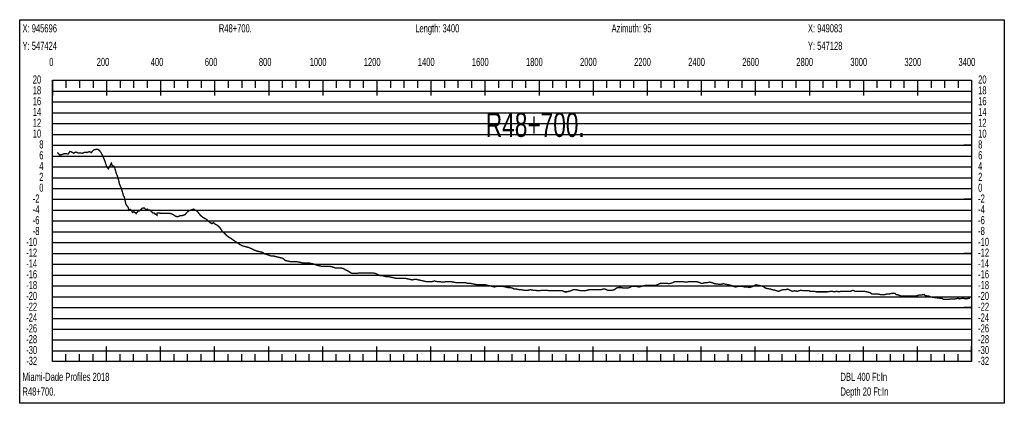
# Model space of a CAD drawing. Header units: inches. Extents: x 471865 to 538526, y 1054316 to 1102451.
# Tile 25 of 131: x 487753 to 491395, y 1065845 to 1067263. Entities that reach past the tile are written whole.
import ezdxf

# ---------------------------------------------------------------- set-up
doc = ezdxf.new("R2010")
doc.units = ezdxf.units.IN
doc.header["$MEASUREMENT"] = 0
for name, color, linetype in [('LABELS', 7, 'Continuous'), ('X_Gr1', 7, 'Continuous'), ('XSECTION', 7, 'Continuous')]:
    doc.layers.add(name, color=color, linetype=linetype)
doc.styles.get("Standard").update_dxf_attribs({"font": 'arial.ttf'})

msp = doc.modelspace()

# ---------------------------------------------------------------- linework, layer by layer
at = {"layer": 'X_Gr1', "color": 6, "linetype": 'Continuous', "lineweight": 18, "true_color": 0xff00ff, "transparency": 33554687, "const_width": 5}
msp.add_lwpolyline([(487892, 1066772.6), (487892, 1066772.6), (487901.4, 1066763.1), (487920.2, 1066768.3), (487932, 1066766.7), (487938.9, 1066776.6), (487945.2, 1066773.7), (487952.9, 1066769.7), (487960.3, 1066774.4), (487970.5, 1066770), (487977.9, 1066770.7), (487984.1, 1066769.5), (487993.2, 1066773.1), (488001.8, 1066772.3), (488010.9, 1066775.8), (488017.6, 1066771.5), (488026.1, 1066781.9), (488031.6, 1066783.2), (488036.9, 1066784.4), (488042.8, 1066783.8), (488049.2, 1066778.2), (488054.3, 1066770.8), (488062.5, 1066753.9), (488068.7, 1066739), (488074.2, 1066720.8), (488080.8, 1066711.9), (488086.1, 1066722.1), (488092, 1066732.9), (488095.6, 1066722.6), (488101, 1066722), (488104.7, 1066714), (488109.6, 1066697.5), (488117, 1066677.1), (488122, 1066655.3), (488128, 1066642.2), (488137.1, 1066611.6), (488139.6, 1066609.4), (488145.7, 1066580.9), (488153.4, 1066570.7), (488157.7, 1066558.9), (488161.7, 1066562.1), (488166.7, 1066557.2), (488170.1, 1066550.3), (488175.9, 1066553.7), (488177.9, 1066550.9), (488181.5, 1066549.6), (488183.5, 1066546.5), (488187.4, 1066551.1), (488191.2, 1066556.1), (488193.9, 1066555.6), (488197.3, 1066557.9), (488201.4, 1066562), (488206.3, 1066566.4), (488213.2, 1066567.9), (488220.4, 1066560.7), (488224.3, 1066563.2), (488227.9, 1066560.1), (488233.6, 1066560.3), (488237.4, 1066557.7), (488239.8, 1066553.1), (488243.5, 1066551.5), (488245.5, 1066548.2), (488251, 1066548.6), (488254.1, 1066543.9), (488256.2, 1066545), (488260.6, 1066540.9), (488261.6, 1066548.3), (488267.4, 1066548.2), (488273.2, 1066548.1), (488278.9, 1066547.9), (488285.1, 1066547.8), (488291.3, 1066547.7), (488297.5, 1066547.5), (488303.8, 1066547.4), (488309.7, 1066547.3), (488315.9, 1066545.3), (488322.6, 1066541.3), (488328.8, 1066537.3), (488334, 1066535.3), (488338.5, 1066535.3), (488342.8, 1066537.3), (488348.2, 1066539.3), (488354.5, 1066539.3), (488360.6, 1066541.3), (488365.6, 1066543.3), (488369.7, 1066549.3), (488373.9, 1066553.3), (488378.8, 1066557.3), (488384.7, 1066559.3), (488391, 1066561.3), (488396.6, 1066563.3), (488401.7, 1066559.3), (488406.8, 1066557.3), (488412.7, 1066551.3), (488418.6, 1066543.3), (488424.1, 1066537.3), (488429.8, 1066533.3), (488436.2, 1066529.3), (488443.3, 1066525.3), (488450.6, 1066519.3), (488457.3, 1066513.3), (488463.3, 1066509.3), (488469.1, 1066513.3), (488475.7, 1066507.3), (488483.8, 1066503.3), (488492.7, 1066495.3), (488502, 1066481.3), (488510.7, 1066473.3), (488518.8, 1066465.3), (488526.4, 1066459.3), (488533.8, 1066455.3), (488542, 1066449.3), (488550.9, 1066443.3), (488559.9, 1066437.3), (488568.7, 1066431.3), (488576.8, 1066427.3), (488584.7, 1066425.3), (488592.4, 1066423.3), (488600.4, 1066421.3), (488609, 1066417.3), (488617.8, 1066413.3), (488626.3, 1066409.3), (488634.2, 1066407.3), (488642.2, 1066405.3), (488651, 1066403.3), (488659.9, 1066397.3), (488668.7, 1066395.3), (488677.3, 1066391.3), (488685.8, 1066389.3), (488694, 1066389.3), (488701.7, 1066387.3), (488709.5, 1066385.3), (488717.6, 1066383.3), (488726.2, 1066381.3), (488735.3, 1066373.3), (488744.1, 1066371.3), (488752.5, 1066369.3), (488760.1, 1066369.3), (488767.7, 1066369.3), (488776.1, 1066369.3), (488785.2, 1066367.3), (488794.6, 1066365.3), (488803.6, 1066363.3), (488811.7, 1066363.3), (488819.4, 1066363.3), (488826.8, 1066363.3), (488834.8, 1066361.3), (488843.7, 1066359.3), (488853.1, 1066355.3), (488862.7, 1066353.3), (488871.1, 1066351.3), (488878.4, 1066351.3), (488885, 1066351.3), (488892.3, 1066351.3), (488901.1, 1066351.3), (488910.8, 1066349.3), (488920.2, 1066345.3), (488928.1, 1066345.3), (488934.8, 1066345.3), (488942.1, 1066345.3), (488950.7, 1066343.3), (488960.2, 1066337.3), (488969.6, 1066333.3), (488977.9, 1066327.3), (488985.3, 1066325.3), (488992.4, 1066325.3), (489000.4, 1066325.3), (489009.4, 1066327.3), (489018.9, 1066327.3), (489028.2, 1066327.3), (489036.2, 1066327.3), (489043.5, 1066327.3), (489051, 1066327.3), (489059.2, 1066327.3), (489068.2, 1066325.3), (489077.3, 1066321.3), (489086.3, 1066317.3), (489094.2, 1066317.3), (489101.4, 1066315.3), (489109.1, 1066313.3), (489117.8, 1066313.3), (489127.2, 1066311.3), (489136.5, 1066309.3), (489145, 1066307.3), (489152.7, 1066307.3), (489160.2, 1066307.3), (489168.8, 1066307.3), (489178.4, 1066307.3), (489188, 1066305.3), (489196.9, 1066303.3), (489204.6, 1066301.3), (489212, 1066303.3), (489220, 1066303.3), (489228.8, 1066301.3), (489238.1, 1066299.3), (489247.2, 1066297.3), (489256, 1066295.3), (489264, 1066295.3), (489271.4, 1066295.3), (489278.9, 1066295.3), (489287.1, 1066297.3), (489296.3, 1066295.3), (489305.9, 1066295.3), (489315, 1066293.3), (489323.3, 1066293.3), (489331, 1066295.3), (489339, 1066295.3), (489347.9, 1066295.3), (489357.2, 1066293.3), (489366.7, 1066291.3), (489375.7, 1066291.3), (489384.4, 1066291.3), (489392.6, 1066291.3), (489400.5, 1066291.3), (489408.7, 1066289.3), (489417.4, 1066289.3), (489426.7, 1066287.3), (489436, 1066285.3), (489444.6, 1066283.3), (489452.4, 1066283.3), (489459.7, 1066283.3), (489467.4, 1066283.3), (489475.7, 1066283.3), (489484.1, 1066281.3), (489492.4, 1066279.3), (489500.5, 1066277.3), (489508.4, 1066275.3), (489516.2, 1066277.3), (489524, 1066277.3), (489532.5, 1066277.3), (489541.4, 1066277.3), (489550, 1066275.3), (489558.3, 1066273.3), (489566.5, 1066273.3), (489575, 1066271.3), (489583.3, 1066267.3), (489591.7, 1066267.3), (489600.4, 1066265.3), (489609.2, 1066265.3), (489617.9, 1066263.3), (489626, 1066263.3), (489634.1, 1066263.3), (489642.6, 1066265.3), (489651.4, 1066263.3), (489660.3, 1066263.3), (489668.6, 1066261.3), (489676.4, 1066261.3), (489684.4, 1066263.3), (489692.8, 1066263.3), (489701.8, 1066263.3), (489710.7, 1066261.3), (489719.4, 1066261.3), (489727.6, 1066261.3), (489735.2, 1066261.3), (489742.9, 1066261.3), (489751.1, 1066261.3), (489760, 1066261.3), (489768.9, 1066257.3), (489777.2, 1066257.3), (489784.9, 1066259.3), (489792.4, 1066261.3), (489800.5, 1066265.3), (489809.6, 1066265.3), (489819.2, 1066263.3), (489828.7, 1066261.3), (489837.3, 1066261.3), (489845, 1066261.3), (489852.6, 1066263.3), (489860.9, 1066265.3), (489870.1, 1066265.3), (489879.4, 1066265.3), (489888.2, 1066265.3), (489896, 1066265.3), (489903.2, 1066265.3), (489910.7, 1066267.3), (489918.9, 1066267.3), (489928, 1066263.3), (489937.1, 1066263.3), (489945.5, 1066263.3), (489953, 1066265.3), (489960.2, 1066271.3), (489968.2, 1066273.3), (489977.4, 1066273.3), (489986.6, 1066271.3), (489994.9, 1066271.3), (490002.1, 1066271.3), (490009.2, 1066273.3), (490017.1, 1066277.3), (490025.9, 1066277.3), (490034.9, 1066277.3), (490043.3, 1066275.3), (490051.4, 1066277.3), (490059.3, 1066279.3), (490067.4, 1066281.3), (490076.3, 1066281.3), (490085.9, 1066281.3), (490095.6, 1066281.3), (490104.3, 1066281.3), (490111.8, 1066283.3), (490119.2, 1066287.3), (490127.2, 1066289.3), (490136.1, 1066289.3), (490145.3, 1066289.3), (490154.1, 1066287.3), (490162.2, 1066289.3), (490169.7, 1066291.3), (490177.3, 1066295.3), (490185.7, 1066295.3), (490194.7, 1066295.3), (490204.2, 1066295.3), (490213.3, 1066293.3), (490221.8, 1066293.3), (490229.5, 1066295.3), (490236.8, 1066295.3), (490249.2, 1066295.3), (490254, 1066295.3), (490263.9, 1066293.3), (490273.2, 1066289.3), (490281.4, 1066289.3), (490288.8, 1066291.3), (490296.4, 1066291.3), (490305, 1066293.3), (490314.4, 1066291.3), (490323.4, 1066287.3), (490340, 1066285.3), (490347.6, 1066285.3), (490355.6, 1066287.3), (490364.4, 1066285.3), (490374, 1066283.3), (490383.9, 1066281.3), (490393.1, 1066277.3), (490401.4, 1066275.3), (490409.2, 1066277.3), (490417.4, 1066277.3), (490426.1, 1066277.3), (490435.2, 1066275.3), (490444.3, 1066275.3), (490452.9, 1066273.3), (490464.8, 1066277.3), (490476.8, 1066283.3), (490494.2, 1066279.3), (490503.1, 1066277.3), (490511.4, 1066271.3), (490519.1, 1066269.3), (490530.7, 1066267.3), (490534.8, 1066265.3), (490547.9, 1066263.3), (490552.4, 1066261.3), (490561.1, 1066259.3), (490569.5, 1066263.3), (490577.4, 1066265.3), (490585.3, 1066265.3), (490593.5, 1066267.3), (490602.1, 1066263.3), (490610.6, 1066259.3), (490618.7, 1066261.3), (490630.8, 1066259.3), (490635, 1066261.3), (490643.3, 1066263.3), (490652.1, 1066261.3), (490660.6, 1066261.3), (490672.3, 1066261.3), (490676.2, 1066259.3), (490684, 1066259.3), (490691.9, 1066259.3), (490700, 1066257.3), (490712.7, 1066257.3), (490716.9, 1066257.3), (490724.8, 1066257.3), (490736.1, 1066257.3), (490740.1, 1066257.3), (490753, 1066259.3), (490757.5, 1066259.3), (490766.5, 1066257.3), (490774.9, 1066259.3), (490782.9, 1066257.3), (490790.8, 1066259.3), (490803.3, 1066259.3), (490807.8, 1066259.3), (490821.8, 1066259.3), (490826.5, 1066259.3), (490835.5, 1066263.3), (490843.5, 1066259.3), (490850.9, 1066259.3), (490863.3, 1066259.3), (490868, 1066259.3), (490877.7, 1066259.3), (490886.9, 1066257.3), (490895.2, 1066255.3), (490906.8, 1066249.3), (490910.6, 1066249.3), (490918.6, 1066249.3), (490927.2, 1066249.3), (490936.4, 1066247.3), (490949.9, 1066247.3), (490954.1, 1066247.3), (490961.8, 1066249.3), (490969, 1066249.3), (490976.9, 1066251.3), (490990.5, 1066251.3), (490995.3, 1066247.3), (491004.4, 1066245.3), (491016.3, 1066241.3), (491020.1, 1066241.3), (491031.9, 1066241.3), (491036.3, 1066241.3), (491045.4, 1066241.3), (491059.3, 1066241.3), (491063.6, 1066241.3), (491074.8, 1066243.3), (491078.3, 1066245.3), (491085.5, 1066245.3), (491098.1, 1066247.3), (491102.7, 1066243.3), (491116.4, 1066241.3), (491120.9, 1066239.3), (491129.3, 1066237.3), (491141.7, 1066235.3), (491146, 1066235.3), (491159.2, 1066233.3), (491163.5, 1066233.3), (491171.9, 1066229.3), (491184.1, 1066229.3), (491188.1, 1066229.3), (491200.7, 1066231.3), (491205, 1066231.3), (491213.2, 1066231.3), (491224.5, 1066233.3), (491228.3, 1066231.3), (491240.1, 1066233.3), (491244.2, 1066233.3), (491252.4, 1066231.3), (491264.2, 1066233.3), (491267.9, 1066233.3)], dxfattribs=at)
at = {"layer": 'XSECTION', "color": 18, "linetype": 'Continuous', "true_color": 0x000000}
for points in [[(487752.8, 1067263.3), (491395.2, 1067263.3), (491395.2, 1065845.3), (487752.8, 1065845.3), (487752.8, 1067263.3)], [(487874, 1067039.3), (491274, 1067039.3), (491274, 1065999.3), (487874, 1065999.3), (487874, 1067039.3)], [(487874, 1067039.3), (487874, 1066982.9)], [(487874, 1067039.3), (487874, 1066982.9)], [(487874, 1067039.3), (487874, 1067011.3)], [(487874, 1067039.3), (487874, 1067011.3)], [(487924, 1067039.3), (487924, 1067011.3)], [(487974, 1067039.3), (487974, 1067011.3)], [(488024, 1067039.3), (488024, 1067011.3)], [(488074, 1067039.3), (488074, 1066982.9)], [(488074, 1067039.3), (488074, 1067011.3)], [(488124, 1067039.3), (488124, 1067011.3)], [(488174, 1067039.3), (488174, 1067011.3)], [(488224, 1067039.3), (488224, 1067011.3)], [(488274, 1067039.3), (488274, 1066982.9)], [(488274, 1067039.3), (488274, 1067011.3)], [(488324, 1067039.3), (488324, 1067011.3)], [(488374, 1067039.3), (488374, 1067011.3)], [(488424, 1067039.3), (488424, 1067011.3)], [(488474, 1067039.3), (488474, 1066982.9)], [(488474, 1067039.3), (488474, 1067011.3)], [(488524, 1067039.3), (488524, 1067011.3)], [(488574, 1067039.3), (488574, 1067011.3)], [(488624, 1067039.3), (488624, 1067011.3)], [(488674, 1067039.3), (488674, 1066982.9)], [(488674, 1067039.3), (488674, 1067011.3)], [(488724, 1067039.3), (488724, 1067011.3)], [(488774, 1067039.3), (488774, 1067011.3)], [(488824, 1067039.3), (488824, 1067011.3)], [(488874, 1067039.3), (488874, 1066982.9)], [(488874, 1067039.3), (488874, 1067011.3)], [(488924, 1067039.3), (488924, 1067011.3)], [(488974, 1067039.3), (488974, 1067011.3)], [(489024, 1067039.3), (489024, 1067011.3)], [(489074, 1067039.3), (489074, 1066982.9)], [(489074, 1067039.3), (489074, 1067011.3)], [(489124, 1067039.3), (489124, 1067011.3)], [(489174, 1067039.3), (489174, 1067011.3)], [(489224, 1067039.3), (489224, 1067011.3)], [(489274, 1067039.3), (489274, 1066982.9)], [(489274, 1067039.3), (489274, 1067011.3)], [(489324, 1067039.3), (489324, 1067011.3)], [(489374, 1067039.3), (489374, 1067011.3)], [(489424, 1067039.3), (489424, 1067011.3)], [(489474, 1067039.3), (489474, 1066982.9)], [(489474, 1067039.3), (489474, 1067011.3)], [(489524, 1067039.3), (489524, 1067011.3)], [(489574, 1067039.3), (489574, 1067011.3)], [(489624, 1067039.3), (489624, 1067011.3)], [(489674, 1067039.3), (489674, 1066982.9)], [(489674, 1067039.3), (489674, 1067011.3)], [(489724, 1067039.3), (489724, 1067011.3)], [(489774, 1067039.3), (489774, 1067011.3)], [(489824, 1067039.3), (489824, 1067011.3)], [(489874, 1067039.3), (489874, 1066982.9)], [(489874, 1067039.3), (489874, 1067011.3)], [(489924, 1067039.3), (489924, 1067011.3)], [(489974, 1067039.3), (489974, 1067011.3)], [(490024, 1067039.3), (490024, 1067011.3)], [(490074, 1067039.3), (490074, 1066982.9)], [(490074, 1067039.3), (490074, 1067011.3)], [(490124, 1067039.3), (490124, 1067011.3)], [(490174, 1067039.3), (490174, 1067011.3)], [(490224, 1067039.3), (490224, 1067011.3)], [(490274, 1067039.3), (490274, 1066982.9)], [(490274, 1067039.3), (490274, 1067011.3)], [(490324, 1067039.3), (490324, 1067011.3)], [(490374, 1067039.3), (490374, 1067011.3)], [(490424, 1067039.3), (490424, 1067011.3)], [(490474, 1067039.3), (490474, 1066982.9)], [(490474, 1067039.3), (490474, 1067011.3)], [(490524, 1067039.3), (490524, 1067011.3)], [(490574, 1067039.3), (490574, 1067011.3)], [(490624, 1067039.3), (490624, 1067011.3)], [(490674, 1067039.3), (490674, 1066982.9)], [(490674, 1067039.3), (490674, 1067011.3)], [(490724, 1067039.3), (490724, 1067011.3)], [(490774, 1067039.3), (490774, 1067011.3)], [(490824, 1067039.3), (490824, 1067011.3)], [(490874, 1067039.3), (490874, 1066982.9)], [(490874, 1067039.3), (490874, 1067011.3)], [(490924, 1067039.3), (490924, 1067011.3)], [(490974, 1067039.3), (490974, 1067011.3)], [(491024, 1067039.3), (491024, 1067011.3)], [(491074, 1067039.3), (491074, 1066982.9)], [(491074, 1067039.3), (491074, 1067011.3)], [(491124, 1067039.3), (491124, 1067011.3)], [(491174, 1067039.3), (491174, 1067011.3)], [(491224, 1067039.3), (491224, 1067011.3)], [(491274, 1067039.3), (491274, 1066982.9)], [(491274, 1067039.3), (491274, 1067011.3)], [(487874, 1066799.3), (487902, 1066799.3)], [(491274, 1066799.3), (491246, 1066799.3)], [(487874, 1066599.3), (487902, 1066599.3)], [(491274, 1066599.3), (491246, 1066599.3)], [(487874, 1066399.3), (487902, 1066399.3)], [(491274, 1066399.3), (491246, 1066399.3)], [(487874, 1066199.3), (487902, 1066199.3)], [(491274, 1066199.3), (491246, 1066199.3)], [(487874, 1065999.3), (487874, 1066055.7)], [(487874, 1065999.3), (487874, 1066055.7)], [(487874, 1065999.3), (487874, 1066027.3)], [(487874, 1065999.3), (487874, 1066027.3)], [(487924, 1065999.3), (487924, 1066027.3)], [(487974, 1065999.3), (487974, 1066027.3)], [(488024, 1065999.3), (488024, 1066027.3)], [(488074, 1065999.3), (488074, 1066055.7)], [(488074, 1065999.3), (488074, 1066027.3)], [(488124, 1065999.3), (488124, 1066027.3)], [(488174, 1065999.3), (488174, 1066027.3)], [(488224, 1065999.3), (488224, 1066027.3)], [(488274, 1065999.3), (488274, 1066055.7)], [(488274, 1065999.3), (488274, 1066027.3)], [(488324, 1065999.3), (488324, 1066027.3)], [(488374, 1065999.3), (488374, 1066027.3)], [(488424, 1065999.3), (488424, 1066027.3)], [(488474, 1065999.3), (488474, 1066055.7)], [(488474, 1065999.3), (488474, 1066027.3)], [(488524, 1065999.3), (488524, 1066027.3)], [(488574, 1065999.3), (488574, 1066027.3)], [(488624, 1065999.3), (488624, 1066027.3)], [(488674, 1065999.3), (488674, 1066055.7)], [(488674, 1065999.3), (488674, 1066027.3)], [(488724, 1065999.3), (488724, 1066027.3)], [(488774, 1065999.3), (488774, 1066027.3)], [(488824, 1065999.3), (488824, 1066027.3)], [(488874, 1065999.3), (488874, 1066055.7)], [(488874, 1065999.3), (488874, 1066027.3)], [(488924, 1065999.3), (488924, 1066027.3)], [(488974, 1065999.3), (488974, 1066027.3)], [(489024, 1065999.3), (489024, 1066027.3)], [(489074, 1065999.3), (489074, 1066055.7)], [(489074, 1065999.3), (489074, 1066027.3)], [(489124, 1065999.3), (489124, 1066027.3)], [(489174, 1065999.3), (489174, 1066027.3)], [(489224, 1065999.3), (489224, 1066027.3)], [(489274, 1065999.3), (489274, 1066055.7)], [(489274, 1065999.3), (489274, 1066027.3)], [(489324, 1065999.3), (489324, 1066027.3)], [(489374, 1065999.3), (489374, 1066027.3)], [(489424, 1065999.3), (489424, 1066027.3)], [(489474, 1065999.3), (489474, 1066055.7)], [(489474, 1065999.3), (489474, 1066027.3)], [(489524, 1065999.3), (489524, 1066027.3)], [(489574, 1065999.3), (489574, 1066027.3)], [(489624, 1065999.3), (489624, 1066027.3)], [(489674, 1065999.3), (489674, 1066055.7)], [(489674, 1065999.3), (489674, 1066027.3)], [(489724, 1065999.3), (489724, 1066027.3)], [(489774, 1065999.3), (489774, 1066027.3)], [(489824, 1065999.3), (489824, 1066027.3)], [(489874, 1065999.3), (489874, 1066055.7)], [(489874, 1065999.3), (489874, 1066027.3)], [(489924, 1065999.3), (489924, 1066027.3)], [(489974, 1065999.3), (489974, 1066027.3)], [(490024, 1065999.3), (490024, 1066027.3)], [(490074, 1065999.3), (490074, 1066055.7)], [(490074, 1065999.3), (490074, 1066027.3)], [(490124, 1065999.3), (490124, 1066027.3)], [(490174, 1065999.3), (490174, 1066027.3)], [(490224, 1065999.3), (490224, 1066027.3)], [(490274, 1065999.3), (490274, 1066055.7)], [(490274, 1065999.3), (490274, 1066027.3)], [(490324, 1065999.3), (490324, 1066027.3)], [(490374, 1065999.3), (490374, 1066027.3)], [(490424, 1065999.3), (490424, 1066027.3)], [(490474, 1065999.3), (490474, 1066055.7)], [(490474, 1065999.3), (490474, 1066027.3)], [(490524, 1065999.3), (490524, 1066027.3)], [(490574, 1065999.3), (490574, 1066027.3)], [(490624, 1065999.3), (490624, 1066027.3)], [(490674, 1065999.3), (490674, 1066055.7)], [(490674, 1065999.3), (490674, 1066027.3)], [(490724, 1065999.3), (490724, 1066027.3)], [(490774, 1065999.3), (490774, 1066027.3)], [(490824, 1065999.3), (490824, 1066027.3)], [(490874, 1065999.3), (490874, 1066055.7)], [(490874, 1065999.3), (490874, 1066027.3)], [(490924, 1065999.3), (490924, 1066027.3)], [(490974, 1065999.3), (490974, 1066027.3)], [(491024, 1065999.3), (491024, 1066027.3)], [(491074, 1065999.3), (491074, 1066055.7)], [(491074, 1065999.3), (491074, 1066027.3)], [(491124, 1065999.3), (491124, 1066027.3)], [(491174, 1065999.3), (491174, 1066027.3)], [(491224, 1065999.3), (491224, 1066027.3)], [(491274, 1065999.3), (491274, 1066055.7)], [(491274, 1065999.3), (491274, 1066027.3)]]:
    msp.add_lwpolyline(points, dxfattribs=at)
at = {"layer": 'XSECTION', "color": 18, "true_color": 0x000000}
for points in [[(487874, 1066999.3), (491274, 1066999.3)], [(487874, 1066959.3), (491274, 1066959.3)], [(487874, 1066919.3), (491274, 1066919.3)], [(487874, 1066879.3), (491274, 1066879.3)], [(487874, 1066839.3), (491274, 1066839.3)], [(487874, 1066799.3), (491274, 1066799.3)], [(487874, 1066759.3), (491274, 1066759.3)], [(487874, 1066719.3), (491274, 1066719.3)], [(487874, 1066679.3), (491274, 1066679.3)], [(487874, 1066639.3), (491274, 1066639.3)], [(487874, 1066599.3), (491274, 1066599.3)], [(487874, 1066559.3), (491274, 1066559.3)], [(487874, 1066519.3), (491274, 1066519.3)], [(487874, 1066479.3), (491274, 1066479.3)], [(487874, 1066439.3), (491274, 1066439.3)], [(487874, 1066399.3), (491274, 1066399.3)], [(487874, 1066359.3), (491274, 1066359.3)], [(487874, 1066319.3), (491274, 1066319.3)], [(487874, 1066279.3), (491274, 1066279.3)], [(487874, 1066239.3), (491274, 1066239.3)], [(487874, 1066199.3), (491274, 1066199.3)], [(487874, 1066159.3), (491274, 1066159.3)], [(487874, 1066119.3), (491274, 1066119.3)], [(487874, 1066079.3), (491274, 1066079.3)], [(487874, 1066039.3), (491274, 1066039.3)]]:
    msp.add_lwpolyline(points, dxfattribs=at)

# ---------------------------------------------------------------- texts
at = {"layer": 'LABELS', "color": 18, "true_color": 0x000000, "width": 0.666667}
for s, height, p in [('X: 945696', 30, (487763.2, 1067216.5)), ('R48+700.', 30, (488489.6, 1067216.5)), ('Length: 3400', 30, (489216, 1067216.5)), ('Azimuth: 95', 30, (489942.4, 1067216.5)), ('X: 949083', 30, (490668.8, 1067216.5)), ('Y: 547424', 30, (487763.2, 1067151.7)), ('Y: 547128', 30, (490668.8, 1067151.7)), ('0', 30, (487862, 1067092.1)), ('0', 30, (487862, 1067092.1)), ('200', 30, (488037.6, 1067092.1)), ('400', 30, (488237.6, 1067092.1)), ('600', 30, (488437.6, 1067092.1)), ('800', 30, (488637.6, 1067092.1)), ('1000', 30, (488825.6, 1067092.1)), ('1200', 30, (489025.6, 1067092.1)), ('1400', 30, (489225.6, 1067092.1)), ('1600', 30, (489425.6, 1067092.1)), ('1800', 30, (489625.6, 1067092.1)), ('2000', 30, (489825.6, 1067092.1)), ('2200', 30, (490025.6, 1067092.1)), ('2400', 30, (490225.6, 1067092.1)), ('2600', 30, (490425.6, 1067092.1)), ('2800', 30, (490625.6, 1067092.1)), ('3000', 30, (490825.6, 1067092.1)), ('3200', 30, (491025.6, 1067092.1)), ('3400', 30, (491225.6, 1067092.1)), ('20', 30, (487801.2, 1067027.3)), ('20', 30, (491298.4, 1067027.3)), ('18', 30, (487801.2, 1066987.3)), ('18', 30, (491298.4, 1066987.3)), ('16', 30, (487801.2, 1066947.3)), ('16', 30, (491298.4, 1066947.3)), ('14', 30, (487801.2, 1066907.3)), ('14', 30, (491298.4, 1066907.3)), ('12', 30, (487801.2, 1066867.3)), ('R48+700.', 90, (489477.2, 1066830.1)), ('12', 30, (491298.4, 1066867.3)), ('10', 30, (487801.2, 1066827.3)), ('10', 30, (491298.4, 1066827.3)), ('8', 30, (487825.2, 1066787.3)), ('8', 30, (491298.4, 1066787.3)), ('6', 30, (487825.2, 1066747.3)), ('6', 30, (491298.4, 1066747.3)), ('4', 30, (487825.2, 1066707.3)), ('4', 30, (491298.4, 1066707.3)), ('2', 30, (487825.2, 1066667.3)), ('2', 30, (491298.4, 1066667.3)), ('0', 30, (487825.2, 1066627.3)), ('0', 30, (491298.4, 1066627.3)), ('-2', 30, (487801.2, 1066587.3)), ('-2', 30, (491298.4, 1066587.3)), ('-4', 30, (487801.2, 1066547.3)), ('-4', 30, (491298.4, 1066547.3)), ('-6', 30, (487801.2, 1066507.3)), ('-6', 30, (491298.4, 1066507.3)), ('-8', 30, (487801.2, 1066467.3)), ('-8', 30, (491298.4, 1066467.3)), ('-10', 30, (487776.8, 1066427.3)), ('-10', 30, (491298.4, 1066427.3)), ('-12', 30, (487776.8, 1066387.3)), ('-12', 30, (491298.4, 1066387.3)), ('-14', 30, (487776.8, 1066347.3)), ('-14', 30, (491298.4, 1066347.3)), ('-16', 30, (487776.8, 1066307.3)), ('-16', 30, (491298.4, 1066307.3)), ('-18', 30, (487776.8, 1066267.3)), ('-18', 30, (491298.4, 1066267.3)), ('-20', 30, (487776.8, 1066227.3)), ('-20', 30, (491298.4, 1066227.3)), ('-22', 30, (487776.8, 1066187.3)), ('-22', 30, (491298.4, 1066187.3)), ('-24', 30, (487776.8, 1066147.3)), ('-24', 30, (491298.4, 1066147.3)), ('-26', 30, (487776.8, 1066107.3)), ('-26', 30, (491298.4, 1066107.3)), ('-28', 30, (487776.8, 1066067.3)), ('-28', 30, (491298.4, 1066067.3)), ('-30', 30, (487776.8, 1066027.3)), ('-30', 30, (491298.4, 1066027.3)), ('-32', 30, (487776.8, 1065987.3)), ('-32', 30, (491298.4, 1065987.3)), ('Miami-Dade Profiles 2018', 30, (487763.2, 1065928.1)), ('DBL 400 Ft:In', 30, (490789.2, 1065928.1)), ('R48+700.', 30, (487763.2, 1065873.7)), ('Depth 20 Ft:In', 30, (490789.2, 1065873.7))]:
    msp.add_text(s, height=height, dxfattribs=at).set_placement(p)

doc.saveas('drawing.dxf')
